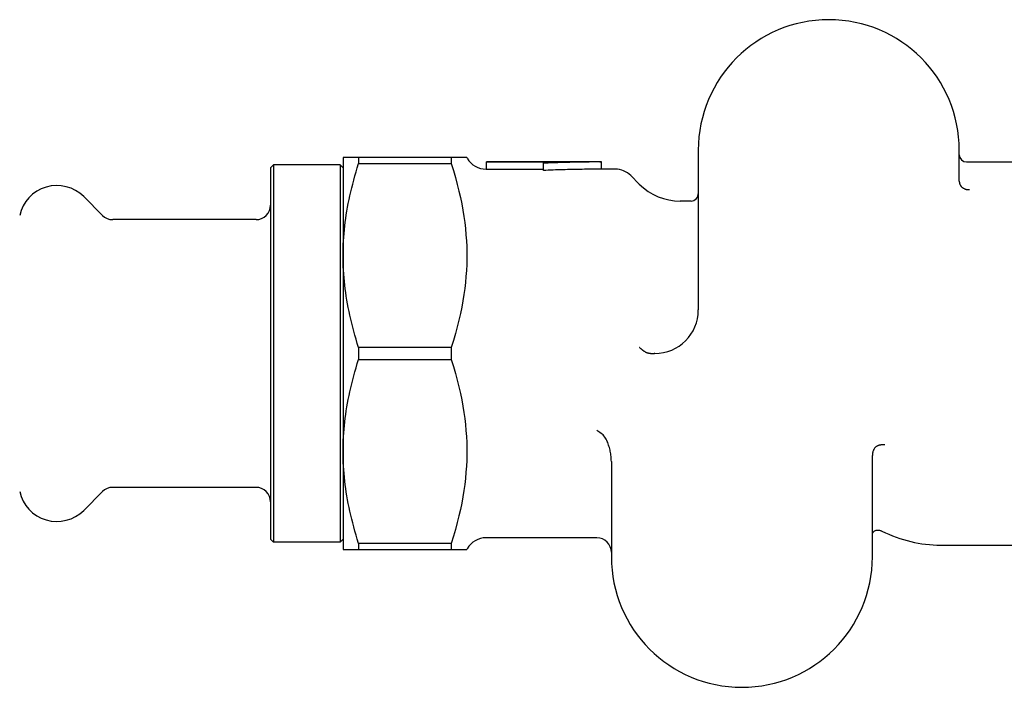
# Model space of a CAD drawing. Header units: millimetres. Extents: x -29 to 3567, y -20 to 378.
# Tile 6 of 12: x 150 to 217, y 322 to 368. Entities that reach past the tile are written whole.
import ezdxf

# ---------------------------------------------------------------- set-up
doc = ezdxf.new("R2010")
doc.units = ezdxf.units.MM
doc.layers.add('DETAIL', color=2, linetype='Continuous')

msp = doc.modelspace()

# ---------------------------------------------------------------- linework, layer by layer
at = {"layer": 'DETAIL'}
for p, q in [((196.382, 358.81), (196.382, 347.81)), ((214.382, 356.679), (214.382, 358.81)), ((172.954, 358.31), (171.882, 358.31)), ((171.882, 358.31), (171.882, 351.56)), ((179.348, 358.31), (172.954, 358.31)), ((172.954, 358.31), (172.954, 357.898)), ((172.954, 357.898), (179.348, 357.898)), ((180.42, 358.31), (179.348, 358.31)), ((179.348, 358.31), (179.348, 357.898)), ((180.449, 358.26), (180.42, 358.31)), ((181.781, 357.984), (181.781, 358.01)), ((189.589, 358.01), (181.781, 358.01)), ((185.701, 357.984), (181.781, 357.984)), ((181.781, 357.485), (181.781, 357.984)), ((185.701, 357.918), (185.701, 357.984)), ((185.701, 357.422), (185.701, 357.918)), ((189.701, 357.51), (189.701, 358.01)), ((214.882, 358.01), (226.374, 358.01)), ((166.882, 357.61), (167.082, 357.81)), ((166.882, 357.61), (166.882, 332.01)), ((167.082, 357.81), (167.082, 331.81)), ((171.682, 357.81), (167.082, 357.81)), ((171.682, 357.81), (171.682, 331.81)), ((171.882, 357.61), (171.682, 357.81)), ((181.781, 357.51), (181.748, 357.51)), ((185.701, 357.485), (181.781, 357.485)), ((190.661, 357.51), (189.701, 357.51)), ((192.31, 356.481), (191.721, 357.07)), ((155.289, 354.328), (154, 355.617)), ((195.882, 355.31), (195.139, 355.31)), ((165.882, 354.035), (155.996, 354.035)), ((171.882, 351.56), (171.882, 338.06)), ((179.348, 345.221), (172.954, 345.221)), ((172.954, 345.221), (172.954, 344.398)), ((179.348, 345.221), (179.348, 344.398)), ((172.954, 344.398), (179.348, 344.398)), ((171.882, 338.06), (171.882, 331.31)), ((208.385, 330.81), (208.385, 337.772)), ((190.385, 337.364), (190.385, 330.81)), ((165.882, 335.585), (155.996, 335.585)), ((155.289, 335.292), (154, 334.003)), ((189.385, 332.11), (181.748, 332.11)), ((166.882, 332.01), (167.082, 331.81)), ((171.682, 331.81), (167.082, 331.81)), ((171.882, 332.01), (171.682, 331.81)), ((179.348, 331.721), (172.954, 331.721)), ((172.954, 331.721), (172.954, 331.31)), ((179.348, 331.721), (179.348, 331.31)), ((213.101, 331.61), (220.492, 331.61)), ((171.882, 331.31), (172.954, 331.31)), ((172.954, 331.31), (179.348, 331.31)), ((179.348, 331.31), (180.42, 331.31)), ((180.449, 331.36), (180.42, 331.31))]:
    msp.add_line(p, q, dxfattribs=at)
at = {"layer": 'DETAIL', "flags": 128}
for points in [[(171.882, 351.56), (171.884, 351.815), (171.889, 352.07), (171.899, 352.324), (171.912, 352.578), (171.928, 352.832), (171.948, 353.086), (171.972, 353.341), (171.999, 353.596), (172.03, 353.852), (172.065, 354.109), (172.103, 354.366), (172.145, 354.625), (172.191, 354.886), (172.241, 355.148), (172.294, 355.412), (172.351, 355.678), (172.412, 355.945), (172.477, 356.216), (172.546, 356.489), (172.619, 356.764), (172.697, 357.043), (172.778, 357.324), (172.864, 357.61), (172.954, 357.898)], [(179.348, 357.898), (179.499, 357.408), (179.637, 356.929), (179.763, 356.462), (179.876, 356.004), (179.977, 355.556), (180.068, 355.115), (180.147, 354.681), (180.216, 354.253), (180.274, 353.83), (180.323, 353.412), (180.361, 352.997), (180.39, 352.584), (180.409, 352.174), (180.419, 351.764), (180.419, 351.355), (180.409, 350.946), (180.39, 350.535), (180.361, 350.123), (180.323, 349.708), (180.274, 349.289), (180.216, 348.866), (180.147, 348.438), (180.068, 348.005), (179.977, 347.564), (179.876, 347.115), (179.763, 346.658), (179.637, 346.19), (179.499, 345.712), (179.348, 345.221)], [(189.701, 358.01), (189.534, 358.009), (189.367, 358.009), (189.201, 358.008), (189.034, 358.006), (188.867, 358.005), (188.701, 358.003), (188.534, 358.001), (188.367, 357.998), (188.201, 357.996), (188.034, 357.993), (187.867, 357.989), (187.701, 357.986), (187.534, 357.982), (187.367, 357.977), (187.201, 357.973), (187.034, 357.968), (186.867, 357.963), (186.701, 357.957), (186.534, 357.952), (186.367, 357.945), (186.201, 357.939), (186.034, 357.932), (185.867, 357.925), (185.701, 357.918)], [(189.589, 358.01), (189.593, 358.01), (189.598, 358.01), (189.603, 358.01), (189.607, 358.01), (189.612, 358.01), (189.617, 358.01), (189.621, 358.01), (189.626, 358.01), (189.631, 358.01), (189.635, 358.01), (189.64, 358.01), (189.645, 358.01), (189.649, 358.01), (189.654, 358.01), (189.659, 358.01), (189.663, 358.01), (189.668, 358.01), (189.673, 358.01), (189.677, 358.01), (189.682, 358.01), (189.687, 358.01), (189.691, 358.01), (189.696, 358.01), (189.701, 358.01)], [(189.701, 357.51), (189.534, 357.509), (189.367, 357.509), (189.201, 357.508), (189.034, 357.507), (188.867, 357.505), (188.701, 357.503), (188.534, 357.501), (188.367, 357.499), (188.201, 357.496), (188.034, 357.493), (187.867, 357.49), (187.701, 357.487), (187.534, 357.483), (187.367, 357.479), (187.201, 357.474), (187.034, 357.47), (186.867, 357.465), (186.701, 357.459), (186.534, 357.454), (186.367, 357.448), (186.201, 357.442), (186.034, 357.435), (185.867, 357.429), (185.701, 357.422)], [(214.382, 356.679), (214.382, 356.663), (214.383, 356.646), (214.384, 356.63), (214.386, 356.614), (214.388, 356.598), (214.391, 356.582), (214.394, 356.566), (214.397, 356.55), (214.401, 356.534), (214.406, 356.518), (214.411, 356.503), (214.416, 356.488), (214.422, 356.472), (214.428, 356.457), (214.435, 356.443), (214.442, 356.428), (214.45, 356.414), (214.458, 356.399), (214.467, 356.386), (214.476, 356.372), (214.485, 356.359), (214.495, 356.346), (214.505, 356.333), (214.515, 356.321)], [(215.095, 356.082), (215.073, 356.08), (215.051, 356.078), (215.028, 356.078), (215.005, 356.079), (214.981, 356.08), (214.957, 356.083), (214.933, 356.087), (214.908, 356.091), (214.883, 356.097), (214.858, 356.104), (214.833, 356.112), (214.807, 356.121), (214.782, 356.131), (214.756, 356.142), (214.731, 356.155), (214.705, 356.168), (214.68, 356.183), (214.655, 356.199), (214.63, 356.217), (214.606, 356.235), (214.582, 356.255), (214.559, 356.276), (214.537, 356.298), (214.515, 356.321)], [(172.954, 345.221), (172.864, 345.51), (172.778, 345.795), (172.697, 346.077), (172.619, 346.355), (172.546, 346.631), (172.477, 346.904), (172.412, 347.174), (172.351, 347.442), (172.294, 347.708), (172.241, 347.972), (172.191, 348.234), (172.145, 348.494), (172.103, 348.753), (172.065, 349.011), (172.03, 349.268), (171.999, 349.524), (171.972, 349.779), (171.948, 350.033), (171.928, 350.288), (171.912, 350.542), (171.899, 350.796), (171.889, 351.05), (171.884, 351.305), (171.882, 351.56)], [(192.689, 344.937), (192.671, 344.948), (192.654, 344.958), (192.637, 344.97), (192.62, 344.981), (192.604, 344.992), (192.587, 345.004), (192.571, 345.016), (192.555, 345.027), (192.539, 345.039), (192.523, 345.051), (192.508, 345.063), (192.492, 345.076), (192.477, 345.088), (192.463, 345.1), (192.448, 345.113), (192.434, 345.125), (192.42, 345.138), (192.406, 345.15), (192.393, 345.163), (192.38, 345.175), (192.367, 345.188), (192.355, 345.2), (192.342, 345.213), (192.331, 345.226)], [(171.882, 338.06), (171.884, 338.315), (171.889, 338.57), (171.899, 338.824), (171.912, 339.078), (171.928, 339.332), (171.948, 339.586), (171.972, 339.841), (171.999, 340.096), (172.03, 340.352), (172.065, 340.609), (172.103, 340.866), (172.145, 341.125), (172.191, 341.386), (172.241, 341.648), (172.294, 341.912), (172.351, 342.178), (172.412, 342.445), (172.477, 342.716), (172.546, 342.989), (172.619, 343.264), (172.697, 343.543), (172.778, 343.824), (172.864, 344.11), (172.954, 344.398)], [(179.348, 344.398), (179.499, 343.908), (179.637, 343.429), (179.763, 342.962), (179.876, 342.504), (179.977, 342.056), (180.068, 341.615), (180.147, 341.181), (180.216, 340.753), (180.274, 340.33), (180.323, 339.912), (180.361, 339.497), (180.39, 339.084), (180.409, 338.674), (180.419, 338.264), (180.419, 337.855), (180.409, 337.446), (180.39, 337.035), (180.361, 336.623), (180.323, 336.208), (180.274, 335.789), (180.216, 335.366), (180.147, 334.938), (180.068, 334.505), (179.977, 334.064), (179.876, 333.615), (179.763, 333.158), (179.637, 332.69), (179.499, 332.212), (179.348, 331.721)], [(192.689, 344.937), (192.712, 344.923), (192.736, 344.91), (192.761, 344.899), (192.786, 344.888), (192.812, 344.878), (192.838, 344.869), (192.864, 344.86), (192.89, 344.853), (192.917, 344.846), (192.944, 344.84), (192.971, 344.834), (192.998, 344.83), (193.025, 344.825), (193.052, 344.822), (193.08, 344.819), (193.107, 344.816), (193.135, 344.814), (193.162, 344.812), (193.19, 344.811), (193.218, 344.81), (193.245, 344.809), (193.273, 344.809), (193.3, 344.809), (193.328, 344.809)], [(189.385, 339.519), (189.398, 339.511), (189.41, 339.503), (189.423, 339.495), (189.436, 339.486), (189.449, 339.478), (189.461, 339.47), (189.474, 339.461), (189.487, 339.453), (189.499, 339.444), (189.512, 339.436), (189.525, 339.427), (189.538, 339.418), (189.55, 339.41), (189.563, 339.401), (189.575, 339.392), (189.588, 339.383), (189.601, 339.374), (189.613, 339.365), (189.626, 339.356), (189.638, 339.347), (189.651, 339.338), (189.664, 339.329), (189.676, 339.32), (189.688, 339.311)], [(190.385, 337.364), (190.384, 337.449), (190.38, 337.535), (190.375, 337.622), (190.367, 337.711), (190.356, 337.8), (190.344, 337.89), (190.329, 337.979), (190.312, 338.069), (190.293, 338.158), (190.272, 338.247), (190.249, 338.334), (190.223, 338.42), (190.196, 338.504), (190.166, 338.587), (190.134, 338.667), (190.1, 338.745), (190.063, 338.822), (190.022, 338.9), (189.977, 338.978), (189.927, 339.054), (189.873, 339.127), (189.816, 339.195), (189.754, 339.256), (189.688, 339.311)], [(208.767, 338.456), (208.737, 338.444), (208.708, 338.43), (208.68, 338.413), (208.653, 338.395), (208.627, 338.374), (208.603, 338.352), (208.58, 338.328), (208.559, 338.304), (208.539, 338.278), (208.52, 338.25), (208.502, 338.222), (208.485, 338.192), (208.47, 338.161), (208.455, 338.129), (208.442, 338.096), (208.43, 338.061), (208.419, 338.026), (208.41, 337.991), (208.403, 337.955), (208.396, 337.919), (208.391, 337.882), (208.388, 337.846), (208.386, 337.809), (208.385, 337.772)], [(209.245, 338.514), (209.23, 338.516), (209.214, 338.518), (209.198, 338.52), (209.182, 338.522), (209.164, 338.523), (209.146, 338.523), (209.128, 338.523), (209.109, 338.523), (209.09, 338.522), (209.07, 338.521), (209.05, 338.519), (209.03, 338.517), (209.009, 338.514), (208.988, 338.511), (208.966, 338.508), (208.945, 338.504), (208.923, 338.499), (208.901, 338.494), (208.879, 338.489), (208.856, 338.483), (208.834, 338.477), (208.812, 338.471), (208.789, 338.464), (208.767, 338.456)], [(172.954, 331.721), (172.864, 332.01), (172.778, 332.295), (172.697, 332.577), (172.619, 332.855), (172.546, 333.131), (172.477, 333.404), (172.412, 333.674), (172.351, 333.942), (172.294, 334.208), (172.241, 334.472), (172.191, 334.734), (172.145, 334.994), (172.103, 335.253), (172.065, 335.511), (172.03, 335.768), (171.999, 336.024), (171.972, 336.279), (171.948, 336.533), (171.928, 336.788), (171.912, 337.042), (171.899, 337.296), (171.889, 337.55), (171.884, 337.805), (171.882, 338.06)], [(208.385, 332.303), (208.387, 332.344), (208.394, 332.382), (208.404, 332.418), (208.417, 332.451), (208.433, 332.481), (208.453, 332.508), (208.474, 332.532), (208.497, 332.554), (208.522, 332.574), (208.549, 332.591), (208.578, 332.605), (208.608, 332.618), (208.639, 332.627), (208.671, 332.635), (208.704, 332.64), (208.739, 332.643), (208.774, 332.644), (208.81, 332.642), (208.847, 332.637), (208.884, 332.631), (208.922, 332.621), (208.961, 332.609), (209, 332.594), (209.039, 332.577)]]:
    msp.add_lwpolyline(points, dxfattribs=at)
at = {"layer": 'DETAIL'}
for centre, radius, start, end in [((205.382, 358.81), 9, 0, 180), ((181.748, 359.01), 1.5, 210, 270), ((214.882, 358.51), 0.5, 180, 270), ((190.661, 356.01), 1.5, 45, 90), ((152.146, 353.763), 2.622, 106.48395, 167.96718), ((152.146, 353.763), 2.622, 44.99706, 106.48123), ((195.139, 359.31), 4, 225, 270), ((195.882, 355.81), 0.5, 270, 0), ((165.882, 355.035), 1, 269.99661, 359.99845), ((155.996, 355.035), 1, 225.0038, 270.00446), ((193.382, 347.81), 3, 270.02838, 0), ((193.385, 341.81), 3, 90.02838, 91.09398), ((155.996, 334.585), 1, 89.99554, 134.9962), ((165.882, 334.585), 1, 0.00155, 90.00339), ((152.146, 335.856), 2.622, 192.03282, 253.51605), ((152.146, 335.856), 2.622, 253.51877, 315.00294), ((181.748, 330.61), 1.5, 90, 150), ((189.385, 331.11), 1, 0, 90), ((199.385, 330.81), 9, 180, 0)]:
    msp.add_arc(centre, radius, start, end, dxfattribs=at)
msp.add_ellipse((213.101, 344.81), major_axis=(0, -13.2), ratio=0.819152, start_param=5.89808, end_param=6.283185, dxfattribs=at)

doc.saveas('drawing.dxf')
